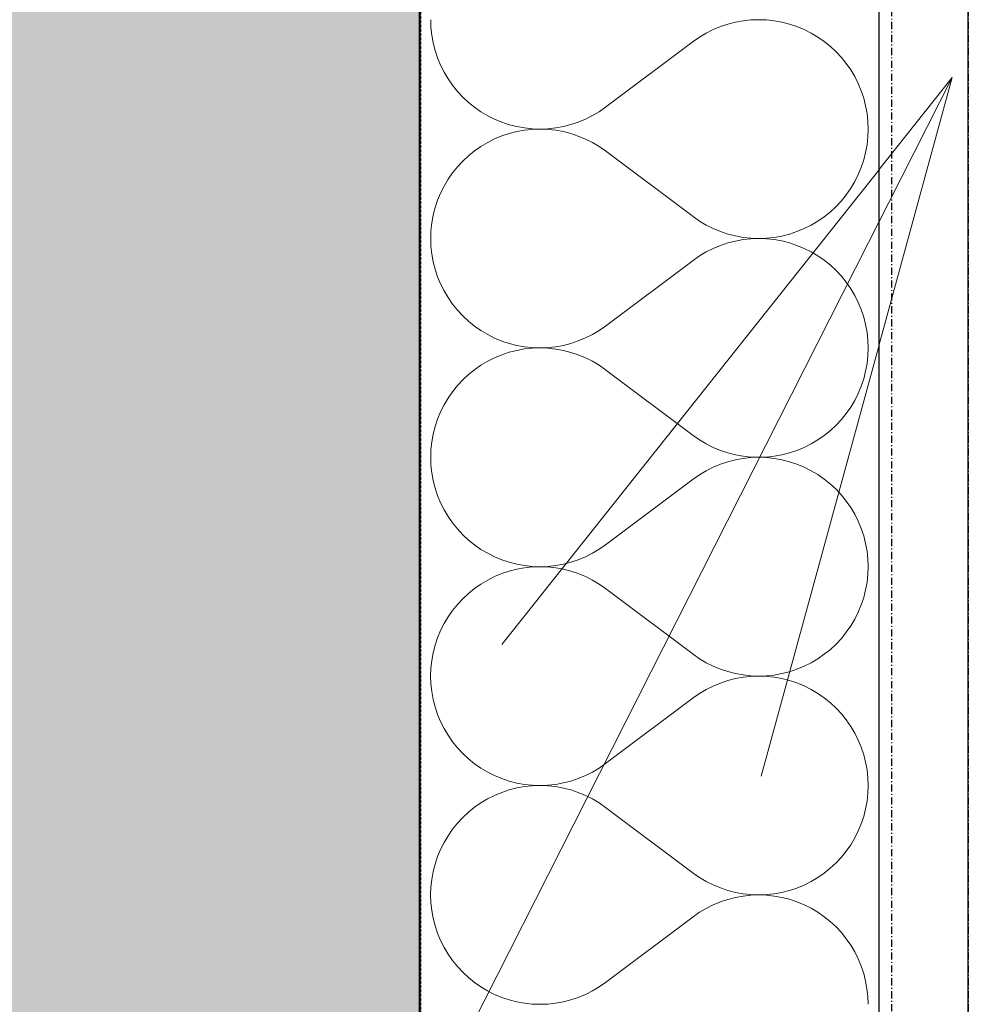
# Model space of a CAD drawing. Header units: millimetres. Extents: x -28761 to 4793, y -4271 to 20239.
# Tile 239 of 256: x -461 to -131, y 8114 to 8457. Entities that reach past the tile are written whole.
import ezdxf

# ---------------------------------------------------------------- set-up
doc = ezdxf.new("R2010")
doc.units = ezdxf.units.MM
doc.header["$MEASUREMENT"] = 0
for name, pattern in [('Wipeout_Contour', [1000, 0, -1000]), ('Čerchovaná M', [4.5, 2.5, -0.85, 0.3, -0.85]), ('čárkovaná 3', [1.5, 1, -0.5])]:
    doc.linetypes.add(name, pattern=pattern)
for name, color, linetype in [('5._POHLED ZÁPADNÍ_1_Konstrukce - nenosné', 7, 'Continuous'), ('5._POHLED ZÁPADNÍ_1_Konstrukce - nosné', 7, 'Continuous'), ('5._POHLED ZÁPADNÍ_1_Nové_Konstrukce - nosné', 7, 'Continuous'), ('5._POHLED ZÁPADNÍ_1_Nové_Výplně – Řezové', 7, 'Continuous'), ('5._POHLED ZÁPADNÍ_1_TZB - kanalizace', 7, 'Continuous'), ('5._POHLED ZÁPADNÍ_1_Výplně – Řezové', 7, 'Continuous')]:
    doc.layers.add(name, color=color, linetype=linetype)

# ---------------------------------------------------------------- blocks, each defined once
blk = doc.blocks.new('*X16', base_point=(-30186.65, -6515.26))
at = {"layer": '5._POHLED ZÁPADNÍ_1_Nové_Výplně – Řezové', "color": 21, "linetype": 'Continuous', "lineweight": 20, "true_color": 0xffaaaa}
for p, q in [((-317.87, 8457.15), (-317.77, 8454.43)), ((-214.35, 8455.6), (-216.93, 8454.74)), ((-211.71, 8456.27), (-214.35, 8455.6)), ((-209.03, 8456.76), (-211.71, 8456.27)), ((-206.33, 8457.05), (-209.03, 8456.76)), ((-203.61, 8457.15), (-206.33, 8457.05)), ((-200.89, 8457.05), (-203.61, 8457.15)), ((-198.19, 8456.76), (-200.89, 8457.05)), ((-195.51, 8456.28), (-198.19, 8456.76)), ((-192.87, 8455.61), (-195.51, 8456.28)), ((-190.29, 8454.75), (-192.87, 8455.61)), ((-317.77, 8454.43), (-317.48, 8451.73)), ((-317.48, 8451.73), (-317, 8449.05)), ((-221.87, 8452.47), (-224.21, 8451.08)), ((-219.44, 8453.69), (-221.87, 8452.47)), ((-216.93, 8454.74), (-219.44, 8453.69)), ((-187.78, 8453.71), (-190.29, 8454.75)), ((-185.34, 8452.5), (-187.78, 8453.71)), ((-183, 8451.11), (-185.34, 8452.5)), ((-317, 8449.05), (-316.33, 8446.41)), ((-226.44, 8449.53), (-256.92, 8426.67)), ((-224.21, 8451.08), (-226.44, 8449.53)), ((-180.77, 8449.56), (-183, 8451.11)), ((-178.65, 8447.85), (-180.77, 8449.56)), ((-316.33, 8446.41), (-315.47, 8443.83)), ((-176.66, 8446), (-178.65, 8447.85)), ((-174.8, 8444.01), (-176.66, 8446)), ((-315.47, 8443.83), (-314.43, 8441.32)), ((-314.43, 8441.32), (-313.21, 8438.89)), ((-173.1, 8441.89), (-174.8, 8444.01)), ((-171.54, 8439.66), (-173.1, 8441.89)), ((-313.21, 8438.89), (-311.82, 8436.55)), ((-170.15, 8437.32), (-171.54, 8439.66)), ((-311.82, 8436.55), (-310.27, 8434.31)), ((-310.27, 8434.31), (-308.56, 8432.19)), ((-168.94, 8434.88), (-170.15, 8437.32)), ((-167.89, 8432.37), (-168.94, 8434.88)), ((-308.56, 8432.19), (-306.71, 8430.2)), ((-167.04, 8429.79), (-167.89, 8432.37)), ((-306.71, 8430.2), (-304.71, 8428.35)), ((-304.71, 8428.35), (-302.59, 8426.64)), ((-166.36, 8427.15), (-167.04, 8429.79)), ((-302.59, 8426.64), (-300.36, 8425.09)), ((-300.36, 8425.09), (-298.02, 8423.71)), ((-261.49, 8423.73), (-259.15, 8425.12)), ((-259.15, 8425.12), (-256.92, 8426.67)), ((-165.88, 8424.48), (-166.36, 8427.15)), ((-165.59, 8421.77), (-165.88, 8424.48)), ((-298.02, 8423.71), (-295.59, 8422.49)), ((-295.59, 8422.49), (-293.07, 8421.45)), ((-293.07, 8421.45), (-290.49, 8420.59)), ((-290.49, 8420.59), (-287.85, 8419.92)), ((-271.65, 8419.93), (-269.02, 8420.61)), ((-269.02, 8420.61), (-266.44, 8421.47)), ((-266.44, 8421.47), (-263.92, 8422.51)), ((-263.92, 8422.51), (-261.49, 8423.73)), ((-165.49, 8419.05), (-165.59, 8421.77)), ((-290.49, 8417.52), (-293.07, 8416.66)), ((-287.85, 8418.19), (-290.49, 8417.52)), ((-287.85, 8419.92), (-285.18, 8419.44)), ((-285.18, 8418.67), (-287.85, 8418.19)), ((-285.18, 8419.44), (-282.47, 8419.15)), ((-282.47, 8418.96), (-285.18, 8418.67)), ((-282.47, 8419.15), (-279.75, 8419.05)), ((-279.75, 8419.05), (-282.47, 8418.96)), ((-279.75, 8419.05), (-277.03, 8419.15)), ((-277.03, 8418.96), (-279.75, 8419.05)), ((-277.03, 8419.15), (-274.33, 8419.45)), ((-274.33, 8418.66), (-277.03, 8418.96)), ((-274.33, 8419.45), (-271.65, 8419.93)), ((-271.65, 8418.18), (-274.33, 8418.66)), ((-269.02, 8417.5), (-271.65, 8418.18)), ((-266.44, 8416.64), (-269.02, 8417.5)), ((-165.59, 8416.33), (-165.49, 8419.05)), ((-298.02, 8414.4), (-300.36, 8413.02)), ((-295.59, 8415.62), (-298.02, 8414.4)), ((-293.07, 8416.66), (-295.59, 8415.62)), ((-263.92, 8415.6), (-266.44, 8416.64)), ((-261.49, 8414.38), (-263.92, 8415.6)), ((-259.15, 8412.99), (-261.49, 8414.38)), ((-165.88, 8413.63), (-165.59, 8416.33)), ((-302.6, 8411.47), (-304.71, 8409.76)), ((-300.36, 8413.02), (-302.6, 8411.47)), ((-256.92, 8411.43), (-259.15, 8412.99)), ((-226.44, 8388.58), (-256.92, 8411.43)), ((-167.04, 8408.31), (-166.36, 8410.95)), ((-166.36, 8410.95), (-165.88, 8413.63)), ((-306.71, 8407.91), (-308.56, 8405.92)), ((-304.71, 8409.76), (-306.71, 8407.91)), ((-167.9, 8405.73), (-167.04, 8408.31)), ((-310.27, 8403.8), (-311.82, 8401.56)), ((-308.56, 8405.92), (-310.27, 8403.8)), ((-168.94, 8403.22), (-167.9, 8405.73)), ((-311.82, 8401.56), (-313.21, 8399.22)), ((-171.54, 8398.45), (-170.16, 8400.79)), ((-170.16, 8400.79), (-168.94, 8403.22)), ((-314.43, 8396.79), (-315.47, 8394.28)), ((-313.21, 8399.22), (-314.43, 8396.79)), ((-173.1, 8396.21), (-171.54, 8398.45)), ((-315.47, 8394.28), (-316.33, 8391.7)), ((-176.66, 8392.11), (-174.8, 8394.1)), ((-174.8, 8394.1), (-173.1, 8396.21)), ((-316.33, 8391.7), (-317, 8389.06)), ((-180.77, 8388.55), (-178.65, 8390.25)), ((-178.65, 8390.25), (-176.66, 8392.11)), ((-317.48, 8386.38), (-317.78, 8383.68)), ((-317, 8389.06), (-317.48, 8386.38)), ((-226.44, 8388.58), (-224.21, 8387.02)), ((-224.21, 8387.02), (-221.87, 8385.63)), ((-185.34, 8385.61), (-183, 8387)), ((-183, 8387), (-180.77, 8388.55)), ((-317.78, 8383.68), (-317.87, 8380.96)), ((-221.87, 8385.63), (-219.44, 8384.41)), ((-219.44, 8384.41), (-216.93, 8383.37)), ((-216.93, 8383.37), (-214.35, 8382.51)), ((-192.87, 8382.49), (-190.29, 8383.35)), ((-190.29, 8383.35), (-187.78, 8384.39)), ((-187.78, 8384.39), (-185.34, 8385.61)), ((-317.87, 8380.96), (-317.78, 8378.24)), ((-214.35, 8379.41), (-216.93, 8378.55)), ((-214.35, 8382.51), (-211.71, 8381.83)), ((-211.71, 8380.08), (-214.35, 8379.41)), ((-211.71, 8381.83), (-209.04, 8381.35)), ((-209.04, 8380.57), (-211.71, 8380.08)), ((-209.04, 8381.35), (-206.33, 8381.06)), ((-206.33, 8380.86), (-209.04, 8380.57)), ((-206.33, 8381.06), (-203.61, 8380.96)), ((-203.61, 8380.96), (-206.33, 8380.86)), ((-203.61, 8380.96), (-200.89, 8381.05)), ((-200.89, 8380.86), (-203.61, 8380.96)), ((-200.89, 8381.05), (-198.19, 8381.34)), ((-198.19, 8380.57), (-200.89, 8380.86)), ((-198.19, 8381.34), (-195.51, 8381.82)), ((-195.51, 8380.09), (-198.19, 8380.57)), ((-195.51, 8381.82), (-192.87, 8382.49)), ((-192.87, 8379.42), (-195.51, 8380.09)), ((-190.29, 8378.56), (-192.87, 8379.42)), ((-317.78, 8378.24), (-317.49, 8375.54)), ((-221.87, 8376.28), (-224.21, 8374.89)), ((-219.44, 8377.5), (-221.87, 8376.28)), ((-216.93, 8378.55), (-219.44, 8377.5)), ((-187.78, 8377.52), (-190.29, 8378.56)), ((-185.35, 8376.3), (-187.78, 8377.52)), ((-183, 8374.92), (-185.35, 8376.3)), ((-317.49, 8375.54), (-317, 8372.86)), ((-317, 8372.86), (-316.33, 8370.22)), ((-226.44, 8373.34), (-256.92, 8350.48)), ((-224.21, 8374.89), (-226.44, 8373.34)), ((-180.77, 8373.37), (-183, 8374.92)), ((-178.65, 8371.66), (-180.77, 8373.37)), ((-316.33, 8370.22), (-315.47, 8367.64)), ((-176.66, 8369.81), (-178.65, 8371.66)), ((-174.8, 8367.82), (-176.66, 8369.81)), ((-315.47, 8367.64), (-314.43, 8365.13)), ((-173.1, 8365.7), (-174.8, 8367.82)), ((-171.54, 8363.46), (-173.1, 8365.7)), ((-314.43, 8365.13), (-313.21, 8362.7)), ((-313.21, 8362.7), (-311.82, 8360.36)), ((-170.16, 8361.13), (-171.54, 8363.46)), ((-311.82, 8360.36), (-310.27, 8358.12)), ((-168.94, 8358.69), (-170.16, 8361.13)), ((-310.27, 8358.12), (-308.56, 8356)), ((-308.56, 8356), (-306.71, 8354.01)), ((-167.9, 8356.18), (-168.94, 8358.69)), ((-167.04, 8353.6), (-167.9, 8356.18)), ((-306.71, 8354.01), (-304.72, 8352.16)), ((-304.72, 8352.16), (-302.6, 8350.45)), ((-166.36, 8350.96), (-167.04, 8353.6)), ((-302.6, 8350.45), (-300.36, 8348.9)), ((-300.36, 8348.9), (-298.02, 8347.52)), ((-261.49, 8347.54), (-259.15, 8348.93)), ((-259.15, 8348.93), (-256.92, 8350.48)), ((-165.88, 8348.28), (-166.36, 8350.96)), ((-298.02, 8347.52), (-295.59, 8346.3)), ((-295.59, 8346.3), (-293.07, 8345.26)), ((-293.07, 8345.26), (-290.49, 8344.4)), ((-269.02, 8344.41), (-266.44, 8345.28)), ((-266.44, 8345.28), (-263.93, 8346.32)), ((-263.93, 8346.32), (-261.49, 8347.54)), ((-165.59, 8345.58), (-165.88, 8348.28)), ((-165.49, 8342.86), (-165.59, 8345.58)), ((-290.49, 8344.4), (-287.86, 8343.73)), ((-287.86, 8342), (-290.49, 8341.33)), ((-287.86, 8343.73), (-285.18, 8343.25)), ((-285.18, 8342.48), (-287.86, 8342)), ((-285.18, 8343.25), (-282.47, 8342.96)), ((-282.47, 8342.77), (-285.18, 8342.48)), ((-282.47, 8342.96), (-279.75, 8342.86)), ((-279.75, 8342.86), (-282.47, 8342.77)), ((-279.75, 8342.86), (-277.04, 8342.96)), ((-277.04, 8342.76), (-279.75, 8342.86)), ((-277.04, 8342.96), (-274.33, 8343.26)), ((-274.33, 8342.47), (-277.04, 8342.76)), ((-274.33, 8343.26), (-271.65, 8343.74)), ((-271.65, 8341.99), (-274.33, 8342.47)), ((-271.65, 8343.74), (-269.02, 8344.41)), ((-269.02, 8341.31), (-271.65, 8341.99)), ((-165.59, 8340.14), (-165.49, 8342.86)), ((-295.59, 8339.43), (-298.02, 8338.21)), ((-293.07, 8340.47), (-295.59, 8339.43)), ((-290.49, 8341.33), (-293.07, 8340.47)), ((-266.44, 8340.45), (-269.02, 8341.31)), ((-263.93, 8339.41), (-266.44, 8340.45)), ((-261.49, 8338.19), (-263.93, 8339.41)), ((-165.88, 8337.44), (-165.59, 8340.14)), ((-302.6, 8335.27), (-304.72, 8333.57)), ((-300.36, 8336.83), (-302.6, 8335.27)), ((-298.02, 8338.21), (-300.36, 8336.83)), ((-259.16, 8336.8), (-261.49, 8338.19)), ((-256.92, 8335.24), (-259.16, 8336.8)), ((-226.45, 8312.39), (-256.92, 8335.24)), ((-166.36, 8334.76), (-165.88, 8337.44)), ((-306.71, 8331.72), (-308.56, 8329.72)), ((-304.72, 8333.57), (-306.71, 8331.72)), ((-167.9, 8329.54), (-167.04, 8332.12)), ((-167.04, 8332.12), (-166.36, 8334.76)), ((-308.56, 8329.72), (-310.27, 8327.61)), ((-168.94, 8327.03), (-167.9, 8329.54)), ((-311.82, 8325.37), (-313.21, 8323.03)), ((-310.27, 8327.61), (-311.82, 8325.37)), ((-171.55, 8322.26), (-170.16, 8324.6)), ((-170.16, 8324.6), (-168.94, 8327.03)), ((-313.21, 8323.03), (-314.43, 8320.6)), ((-173.1, 8320.02), (-171.55, 8322.26)), ((-315.47, 8318.09), (-316.33, 8315.51)), ((-314.43, 8320.6), (-315.47, 8318.09)), ((-176.66, 8315.92), (-174.81, 8317.91)), ((-174.81, 8317.91), (-173.1, 8320.02)), ((-316.33, 8315.51), (-317, 8312.87)), ((-178.65, 8314.06), (-176.66, 8315.92)), ((-317, 8312.87), (-317.49, 8310.19)), ((-226.45, 8312.39), (-224.21, 8310.83)), ((-224.21, 8310.83), (-221.87, 8309.44)), ((-183.01, 8310.81), (-180.77, 8312.36)), ((-180.77, 8312.36), (-178.65, 8314.06)), ((-317.78, 8307.49), (-317.87, 8304.77)), ((-317.49, 8310.19), (-317.78, 8307.49)), ((-221.87, 8309.44), (-219.44, 8308.22)), ((-219.44, 8308.22), (-216.93, 8307.18)), ((-190.29, 8307.16), (-187.78, 8308.2)), ((-187.78, 8308.2), (-185.35, 8309.42)), ((-185.35, 8309.42), (-183.01, 8310.81)), ((-317.87, 8304.77), (-317.78, 8302.05)), ((-216.93, 8307.18), (-214.35, 8306.32)), ((-214.35, 8306.32), (-211.71, 8305.64)), ((-211.71, 8305.64), (-209.04, 8305.16)), ((-209.04, 8304.38), (-211.71, 8303.89)), ((-209.04, 8305.16), (-206.33, 8304.87)), ((-206.33, 8304.67), (-209.04, 8304.38)), ((-206.33, 8304.87), (-203.61, 8304.77)), ((-203.61, 8304.77), (-206.33, 8304.67)), ((-203.61, 8304.77), (-200.89, 8304.86)), ((-200.89, 8304.67), (-203.61, 8304.77)), ((-200.89, 8304.86), (-198.19, 8305.15)), ((-198.19, 8304.38), (-200.89, 8304.67)), ((-198.19, 8305.15), (-195.51, 8305.63)), ((-195.51, 8303.9), (-198.19, 8304.38)), ((-195.51, 8305.63), (-192.88, 8306.3)), ((-192.88, 8306.3), (-190.29, 8307.16)), ((-317.78, 8302.05), (-317.49, 8299.35)), ((-219.44, 8301.31), (-221.87, 8300.09)), ((-216.93, 8302.35), (-219.44, 8301.31)), ((-214.35, 8303.22), (-216.93, 8302.35)), ((-211.71, 8303.89), (-214.35, 8303.22)), ((-192.88, 8303.23), (-195.51, 8303.9)), ((-190.29, 8302.37), (-192.88, 8303.23)), ((-187.78, 8301.33), (-190.29, 8302.37)), ((-185.35, 8300.11), (-187.78, 8301.33)), ((-317.49, 8299.35), (-317, 8296.67)), ((-226.45, 8297.15), (-256.92, 8274.29)), ((-224.21, 8298.7), (-226.45, 8297.15)), ((-221.87, 8300.09), (-224.21, 8298.7)), ((-183.01, 8298.73), (-185.35, 8300.11)), ((-180.77, 8297.18), (-183.01, 8298.73)), ((-178.65, 8295.47), (-180.77, 8297.18)), ((-317, 8296.67), (-316.33, 8294.03)), ((-316.33, 8294.03), (-315.47, 8291.45)), ((-176.66, 8293.62), (-178.65, 8295.47)), ((-315.47, 8291.45), (-314.43, 8288.94)), ((-174.81, 8291.63), (-176.66, 8293.62)), ((-173.1, 8289.51), (-174.81, 8291.63)), ((-314.43, 8288.94), (-313.21, 8286.51)), ((-171.55, 8287.27), (-173.1, 8289.51)), ((-170.16, 8284.93), (-171.55, 8287.27)), ((-313.21, 8286.51), (-311.82, 8284.17)), ((-311.82, 8284.17), (-310.27, 8281.93)), ((-168.94, 8282.5), (-170.16, 8284.93)), ((-310.27, 8281.93), (-308.56, 8279.81)), ((-167.9, 8279.99), (-168.94, 8282.5)), ((-167.04, 8277.41), (-167.9, 8279.99)), ((-308.56, 8279.81), (-306.71, 8277.82)), ((-306.71, 8277.82), (-304.72, 8275.97)), ((-166.37, 8274.77), (-167.04, 8277.41)), ((-304.72, 8275.97), (-302.6, 8274.26)), ((-302.6, 8274.26), (-300.36, 8272.71)), ((-259.16, 8272.74), (-256.92, 8274.29)), ((-165.88, 8272.09), (-166.37, 8274.77)), ((-300.36, 8272.71), (-298.02, 8271.33)), ((-298.02, 8271.33), (-295.59, 8270.11)), ((-295.59, 8270.11), (-293.08, 8269.07)), ((-266.44, 8269.09), (-263.93, 8270.13)), ((-263.93, 8270.13), (-261.5, 8271.35)), ((-261.5, 8271.35), (-259.16, 8272.74)), ((-165.59, 8269.39), (-165.88, 8272.09)), ((-293.08, 8269.07), (-290.49, 8268.21)), ((-290.49, 8268.21), (-287.86, 8267.54)), ((-287.86, 8267.54), (-285.18, 8267.06)), ((-285.18, 8266.29), (-287.86, 8265.81)), ((-285.18, 8267.06), (-282.48, 8266.77)), ((-282.48, 8266.58), (-285.18, 8266.29)), ((-282.48, 8266.77), (-279.76, 8266.67)), ((-279.76, 8266.67), (-282.48, 8266.58)), ((-279.76, 8266.67), (-277.04, 8266.77)), ((-277.04, 8266.57), (-279.76, 8266.67)), ((-277.04, 8266.77), (-274.33, 8267.06)), ((-274.33, 8266.28), (-277.04, 8266.57)), ((-274.33, 8267.06), (-271.66, 8267.55)), ((-271.66, 8265.8), (-274.33, 8266.28)), ((-271.66, 8267.55), (-269.02, 8268.22)), ((-269.02, 8268.22), (-266.44, 8269.09)), ((-165.49, 8266.67), (-165.59, 8269.39)), ((-165.59, 8263.95), (-165.49, 8266.67)), ((-295.59, 8263.24), (-298.02, 8262.02)), ((-293.08, 8264.28), (-295.59, 8263.24)), ((-290.49, 8265.14), (-293.08, 8264.28)), ((-287.86, 8265.81), (-290.49, 8265.14)), ((-269.02, 8265.12), (-271.66, 8265.8)), ((-266.44, 8264.26), (-269.02, 8265.12)), ((-263.93, 8263.22), (-266.44, 8264.26)), ((-261.5, 8262), (-263.93, 8263.22)), ((-165.88, 8261.25), (-165.59, 8263.95)), ((-300.36, 8260.63), (-302.6, 8259.08)), ((-298.02, 8262.02), (-300.36, 8260.63)), ((-259.16, 8260.61), (-261.5, 8262)), ((-256.92, 8259.05), (-259.16, 8260.61)), ((-166.37, 8258.57), (-165.88, 8261.25)), ((-304.72, 8257.38), (-306.71, 8255.52)), ((-302.6, 8259.08), (-304.72, 8257.38)), ((-226.45, 8236.2), (-256.92, 8259.05)), ((-167.04, 8255.93), (-166.37, 8258.57)), ((-308.56, 8253.53), (-310.27, 8251.42)), ((-306.71, 8255.52), (-308.56, 8253.53)), ((-168.94, 8250.84), (-167.9, 8253.35)), ((-167.9, 8253.35), (-167.04, 8255.93)), ((-311.82, 8249.18), (-313.21, 8246.84)), ((-310.27, 8251.42), (-311.82, 8249.18)), ((-170.16, 8248.41), (-168.94, 8250.84)), ((-313.21, 8246.84), (-314.43, 8244.41)), ((-173.1, 8243.83), (-171.55, 8246.07)), ((-171.55, 8246.07), (-170.16, 8248.41)), ((-314.43, 8244.41), (-315.47, 8241.9)), ((-174.81, 8241.72), (-173.1, 8243.83)), ((-316.33, 8239.32), (-317.01, 8236.68)), ((-315.47, 8241.9), (-316.33, 8239.32)), ((-178.65, 8237.87), (-176.66, 8239.72)), ((-176.66, 8239.72), (-174.81, 8241.72)), ((-317.01, 8236.68), (-317.49, 8234)), ((-226.45, 8236.2), (-224.21, 8234.64)), ((-183.01, 8234.61), (-180.77, 8236.17)), ((-180.77, 8236.17), (-178.65, 8237.87)), ((-317.49, 8234), (-317.78, 8231.3)), ((-224.21, 8234.64), (-221.88, 8233.25)), ((-221.88, 8233.25), (-219.44, 8232.03)), ((-219.44, 8232.03), (-216.93, 8230.99)), ((-190.3, 8230.97), (-187.78, 8232.01)), ((-187.78, 8232.01), (-185.35, 8233.23)), ((-185.35, 8233.23), (-183.01, 8234.61)), ((-317.78, 8231.3), (-317.88, 8228.58)), ((-317.88, 8228.58), (-317.78, 8225.86)), ((-216.93, 8230.99), (-214.35, 8230.13)), ((-214.35, 8230.13), (-211.72, 8229.45)), ((-211.72, 8229.45), (-209.04, 8228.97)), ((-209.04, 8228.97), (-206.33, 8228.68)), ((-206.33, 8228.68), (-203.62, 8228.58)), ((-203.62, 8228.58), (-206.33, 8228.48)), ((-203.62, 8228.58), (-200.9, 8228.67)), ((-200.9, 8228.48), (-203.62, 8228.58)), ((-200.9, 8228.67), (-198.19, 8228.96)), ((-198.19, 8228.96), (-195.51, 8229.44)), ((-195.51, 8229.44), (-192.88, 8230.11)), ((-192.88, 8230.11), (-190.3, 8230.97)), ((-317.78, 8225.86), (-317.49, 8223.16)), ((-219.44, 8225.12), (-221.88, 8223.9)), ((-216.93, 8226.16), (-219.44, 8225.12)), ((-214.35, 8227.03), (-216.93, 8226.16)), ((-211.72, 8227.7), (-214.35, 8227.03)), ((-209.04, 8228.18), (-211.72, 8227.7)), ((-206.33, 8228.48), (-209.04, 8228.18)), ((-198.19, 8228.19), (-200.9, 8228.48)), ((-195.51, 8227.71), (-198.19, 8228.19)), ((-192.88, 8227.04), (-195.51, 8227.71)), ((-190.3, 8226.18), (-192.88, 8227.04)), ((-187.78, 8225.14), (-190.3, 8226.18)), ((-185.35, 8223.92), (-187.78, 8225.14)), ((-317.49, 8223.16), (-317.01, 8220.48)), ((-224.22, 8222.51), (-226.45, 8220.96)), ((-221.88, 8223.9), (-224.22, 8222.51)), ((-183.01, 8222.54), (-185.35, 8223.92)), ((-180.77, 8220.99), (-183.01, 8222.54)), ((-317.01, 8220.48), (-316.33, 8217.84)), ((-226.45, 8220.96), (-256.93, 8198.1)), ((-178.65, 8219.28), (-180.77, 8220.99)), ((-176.66, 8217.43), (-178.65, 8219.28)), ((-316.33, 8217.84), (-315.47, 8215.26)), ((-315.47, 8215.26), (-314.43, 8212.75)), ((-174.81, 8215.44), (-176.66, 8217.43)), ((-173.1, 8213.32), (-174.81, 8215.44)), ((-314.43, 8212.75), (-313.21, 8210.31)), ((-171.55, 8211.08), (-173.1, 8213.32)), ((-313.21, 8210.31), (-311.82, 8207.98)), ((-311.82, 8207.98), (-310.27, 8205.74)), ((-170.16, 8208.74), (-171.55, 8211.08)), ((-168.94, 8206.31), (-170.16, 8208.74)), ((-310.27, 8205.74), (-308.57, 8203.62)), ((-167.9, 8203.8), (-168.94, 8206.31)), ((-308.57, 8203.62), (-306.71, 8201.63)), ((-306.71, 8201.63), (-304.72, 8199.78)), ((-167.04, 8201.22), (-167.9, 8203.8)), ((-166.37, 8198.58), (-167.04, 8201.22)), ((-304.72, 8199.78), (-302.6, 8198.07)), ((-302.6, 8198.07), (-300.37, 8196.52)), ((-259.16, 8196.55), (-256.93, 8198.1)), ((-165.88, 8195.9), (-166.37, 8198.58)), ((-300.37, 8196.52), (-298.02, 8195.14)), ((-298.02, 8195.14), (-295.59, 8193.92)), ((-263.93, 8193.94), (-261.5, 8195.16)), ((-261.5, 8195.16), (-259.16, 8196.55)), ((-165.59, 8193.2), (-165.88, 8195.9)), ((-295.59, 8193.92), (-293.08, 8192.88)), ((-293.08, 8192.88), (-290.5, 8192.02)), ((-290.5, 8192.02), (-287.86, 8191.35)), ((-287.86, 8191.35), (-285.18, 8190.87)), ((-285.18, 8190.87), (-282.48, 8190.58)), ((-277.04, 8190.58), (-274.33, 8190.87)), ((-274.33, 8190.87), (-271.66, 8191.36)), ((-271.66, 8191.36), (-269.02, 8192.03)), ((-269.02, 8192.03), (-266.44, 8192.89)), ((-266.44, 8192.89), (-263.93, 8193.94)), ((-165.5, 8190.48), (-165.59, 8193.2)), ((-293.08, 8188.09), (-295.59, 8187.05)), ((-290.5, 8188.95), (-293.08, 8188.09)), ((-287.86, 8189.62), (-290.5, 8188.95)), ((-285.18, 8190.1), (-287.86, 8189.62)), ((-282.48, 8190.39), (-285.18, 8190.1)), ((-282.48, 8190.58), (-279.76, 8190.48)), ((-279.76, 8190.48), (-282.48, 8190.39)), ((-279.76, 8190.48), (-277.04, 8190.58)), ((-277.04, 8190.38), (-279.76, 8190.48)), ((-274.33, 8190.09), (-277.04, 8190.38)), ((-271.66, 8189.61), (-274.33, 8190.09)), ((-269.02, 8188.93), (-271.66, 8189.61)), ((-266.44, 8188.07), (-269.02, 8188.93)), ((-263.93, 8187.03), (-266.44, 8188.07)), ((-165.88, 8185.06), (-165.59, 8187.76)), ((-165.59, 8187.76), (-165.5, 8190.48)), ((-300.37, 8184.44), (-302.6, 8182.89)), ((-298.03, 8185.83), (-300.37, 8184.44)), ((-295.59, 8187.05), (-298.03, 8185.83)), ((-261.5, 8185.81), (-263.93, 8187.03)), ((-259.16, 8184.42), (-261.5, 8185.81)), ((-256.93, 8182.86), (-259.16, 8184.42)), ((-166.37, 8182.38), (-165.88, 8185.06)), ((-304.72, 8181.19), (-306.71, 8179.33)), ((-302.6, 8182.89), (-304.72, 8181.19)), ((-226.45, 8160.01), (-256.93, 8182.86)), ((-167.04, 8179.74), (-166.37, 8182.38)), ((-308.57, 8177.34), (-310.27, 8175.23)), ((-306.71, 8179.33), (-308.57, 8177.34)), ((-168.94, 8174.65), (-167.9, 8177.16)), ((-167.9, 8177.16), (-167.04, 8179.74)), ((-310.27, 8175.23), (-311.83, 8172.99)), ((-170.16, 8172.22), (-168.94, 8174.65)), ((-313.21, 8170.65), (-314.43, 8168.22)), ((-311.83, 8172.99), (-313.21, 8170.65)), ((-171.55, 8169.88), (-170.16, 8172.22)), ((-314.43, 8168.22), (-315.47, 8165.71)), ((-174.81, 8165.52), (-173.1, 8167.64)), ((-173.1, 8167.64), (-171.55, 8169.88)), ((-315.47, 8165.71), (-316.33, 8163.13)), ((-178.66, 8161.68), (-176.66, 8163.53)), ((-176.66, 8163.53), (-174.81, 8165.52)), ((-317.01, 8160.49), (-317.49, 8157.81)), ((-316.33, 8163.13), (-317.01, 8160.49)), ((-226.45, 8160.01), (-224.22, 8158.45)), ((-183.01, 8158.42), (-180.77, 8159.98)), ((-180.77, 8159.98), (-178.66, 8161.68)), ((-317.49, 8157.81), (-317.78, 8155.11)), ((-224.22, 8158.45), (-221.88, 8157.06)), ((-221.88, 8157.06), (-219.45, 8155.84)), ((-187.78, 8155.82), (-185.35, 8157.04)), ((-185.35, 8157.04), (-183.01, 8158.42)), ((-317.78, 8155.11), (-317.88, 8152.39)), ((-219.45, 8155.84), (-216.93, 8154.8)), ((-216.93, 8154.8), (-214.35, 8153.94)), ((-214.35, 8153.94), (-211.72, 8153.26)), ((-211.72, 8153.26), (-209.04, 8152.78)), ((-198.19, 8152.77), (-195.52, 8153.25)), ((-195.52, 8153.25), (-192.88, 8153.92)), ((-192.88, 8153.92), (-190.3, 8154.78)), ((-190.3, 8154.78), (-187.78, 8155.82)), ((-317.88, 8152.39), (-317.78, 8149.67)), ((-216.93, 8149.97), (-219.45, 8148.93)), ((-214.35, 8150.83), (-216.93, 8149.97)), ((-211.72, 8151.51), (-214.35, 8150.83)), ((-209.04, 8151.99), (-211.72, 8151.51)), ((-209.04, 8152.78), (-206.34, 8152.48)), ((-206.34, 8152.29), (-209.04, 8151.99)), ((-206.34, 8152.48), (-203.62, 8152.39)), ((-203.62, 8152.39), (-206.34, 8152.29)), ((-203.62, 8152.39), (-200.9, 8152.48)), ((-200.9, 8152.29), (-203.62, 8152.39)), ((-200.9, 8152.48), (-198.19, 8152.77)), ((-198.19, 8152), (-200.9, 8152.29)), ((-195.52, 8151.52), (-198.19, 8152)), ((-192.88, 8150.85), (-195.52, 8151.52)), ((-190.3, 8149.99), (-192.88, 8150.85)), ((-187.78, 8148.95), (-190.3, 8149.99)), ((-317.78, 8149.67), (-317.49, 8146.96)), ((-317.49, 8146.96), (-317.01, 8144.29)), ((-224.22, 8146.32), (-226.45, 8144.77)), ((-221.88, 8147.71), (-224.22, 8146.32)), ((-219.45, 8148.93), (-221.88, 8147.71)), ((-185.35, 8147.73), (-187.78, 8148.95)), ((-183.01, 8146.35), (-185.35, 8147.73)), ((-180.77, 8144.8), (-183.01, 8146.35)), ((-317.01, 8144.29), (-316.33, 8141.65)), ((-226.45, 8144.77), (-256.93, 8121.91)), ((-178.66, 8143.09), (-180.77, 8144.8)), ((-176.66, 8141.24), (-178.66, 8143.09)), ((-316.33, 8141.65), (-315.48, 8139.07)), ((-174.81, 8139.25), (-176.66, 8141.24)), ((-315.48, 8139.07), (-314.43, 8136.56)), ((-314.43, 8136.56), (-313.22, 8134.12)), ((-173.1, 8137.13), (-174.81, 8139.25)), ((-171.55, 8134.89), (-173.1, 8137.13)), ((-313.22, 8134.12), (-311.83, 8131.79)), ((-170.16, 8132.55), (-171.55, 8134.89)), ((-168.94, 8130.12), (-170.16, 8132.55)), ((-311.83, 8131.79), (-310.27, 8129.55)), ((-310.27, 8129.55), (-308.57, 8127.43)), ((-167.9, 8127.61), (-168.94, 8130.12)), ((-308.57, 8127.43), (-306.71, 8125.44)), ((-167.04, 8125.03), (-167.9, 8127.61)), ((-306.71, 8125.44), (-304.72, 8123.59)), ((-304.72, 8123.59), (-302.6, 8121.88)), ((-166.37, 8122.39), (-167.04, 8125.03)), ((-165.89, 8119.71), (-166.37, 8122.39)), ((-302.6, 8121.88), (-300.37, 8120.33)), ((-300.37, 8120.33), (-298.03, 8118.94)), ((-298.03, 8118.94), (-295.59, 8117.73)), ((-263.93, 8117.75), (-261.5, 8118.97)), ((-261.5, 8118.97), (-259.16, 8120.36)), ((-259.16, 8120.36), (-256.93, 8121.91)), ((-165.6, 8117.01), (-165.89, 8119.71)), ((-295.59, 8117.73), (-293.08, 8116.69)), ((-293.08, 8116.69), (-290.5, 8115.83)), ((-290.5, 8115.83), (-287.86, 8115.16)), ((-271.66, 8115.17), (-269.02, 8115.84)), ((-269.02, 8115.84), (-266.44, 8116.7)), ((-266.44, 8116.7), (-263.93, 8117.75)), ((-165.5, 8114.29), (-165.6, 8117.01)), ((-287.86, 8115.16), (-285.18, 8114.68)), ((-285.18, 8114.68), (-282.48, 8114.39)), ((-282.48, 8114.39), (-279.76, 8114.29)), ((-279.76, 8114.29), (-277.04, 8114.39)), ((-277.04, 8114.39), (-274.34, 8114.68)), ((-274.34, 8114.68), (-271.66, 8115.17))]:
    blk.add_line(p, q, dxfattribs=at)

msp = doc.modelspace()

# ---------------------------------------------------------------- hatches: boundary and pattern name
at = {"layer": '5._POHLED ZÁPADNÍ_1_Výplně – Řezové', "linetype": 'Continuous', "lineweight": 13}
msp.add_hatch(color=254, dxfattribs=at).paths.add_polyline_path([(-821.69, 7933.61), (-321.69, 7933.61), (-321.69, 9430.27), (-821.69, 9430.27)])

# ---------------------------------------------------------------- linework, layer by layer
at = {"layer": '5._POHLED ZÁPADNÍ_1_Konstrukce - nosné', "color": 7, "linetype": 'Continuous', "lineweight": 50, "flags": 128}
msp.add_lwpolyline([(-321.69, 7933.61), (-321.69, 9430.27)], dxfattribs=at)
at = {"layer": '5._POHLED ZÁPADNÍ_1_Nové_Konstrukce - nosné', "color": 1, "linetype": 'Čerchovaná M', "lineweight": 25}
for p, q in [((-130.77, 18117.85), (-130.77, 194.27)), ((-130.68, 18117.85), (-130.68, 194.27))]:
    msp.add_line(p, q, dxfattribs=at)
at = {"layer": '5._POHLED ZÁPADNÍ_1_Nové_Konstrukce - nosné', "color": 1, "linetype": 'Čerchovaná M', "lineweight": 25, "flags": 128}
for points in [[(-157.33, 18117.85), (-157.33, 194.27)], [(-130.59, 194.27), (-130.59, 18117.85)]]:
    msp.add_lwpolyline(points, dxfattribs=at)

# ---------------------------------------------------------------- next in the draw order: wipeouts: each hides what was drawn before it
at = {"color": 254, "linetype": 'Wipeout_Contour', "lineweight": 0, "ltscale": 34746.79736}
msp.add_wipeout([(-321.69, 7933.61), (-161.69, 7933.61), (-161.66, 9432.26), (-321.66, 9432.27)], dxfattribs=at).dxf.layer = '5._POHLED ZÁPADNÍ_1_Nové_Výplně – Řezové'

# ---------------------------------------------------------------- next in the draw order: linework, layer by layer
at = {"layer": '5._POHLED ZÁPADNÍ_1_Konstrukce - nenosné', "color": 7, "linetype": 'čárkovaná 3', "lineweight": 35}
msp.add_line((-321.45, 349.97), (-321.45, 17970.06), dxfattribs=at)
at = {"layer": '5._POHLED ZÁPADNÍ_1_Nové_Konstrukce - nosné', "color": 1, "linetype": 'Continuous', "lineweight": 25, "flags": 128}
for points in [[(-321.66, 9432.27), (-321.69, 7933.61)], [(-161.69, 7933.61), (-161.66, 9432.26)]]:
    msp.add_lwpolyline(points, dxfattribs=at)
at = {"layer": '5._POHLED ZÁPADNÍ_1_TZB - kanalizace', "color": 30, "linetype": 'Continuous', "lineweight": 20, "true_color": 0xff6600}
for p, q in [((-651.34, 7420.97), (-136.22, 8436.97)), ((-136.22, 8436.97), (-293.05, 8239.55)), ((-136.22, 8436.97), (-202.77, 8193.78))]:
    msp.add_line(p, q, dxfattribs=at)

# ---------------------------------------------------------------- next in the draw order: block references
at = {"layer": '5._POHLED ZÁPADNÍ_1_Konstrukce - nenosné', "color": 9, "linetype": 'Continuous', "lineweight": 13}
msp.add_blockref('*X16', (-30186.65, -6515.26), dxfattribs=at)

doc.saveas('drawing.dxf')
